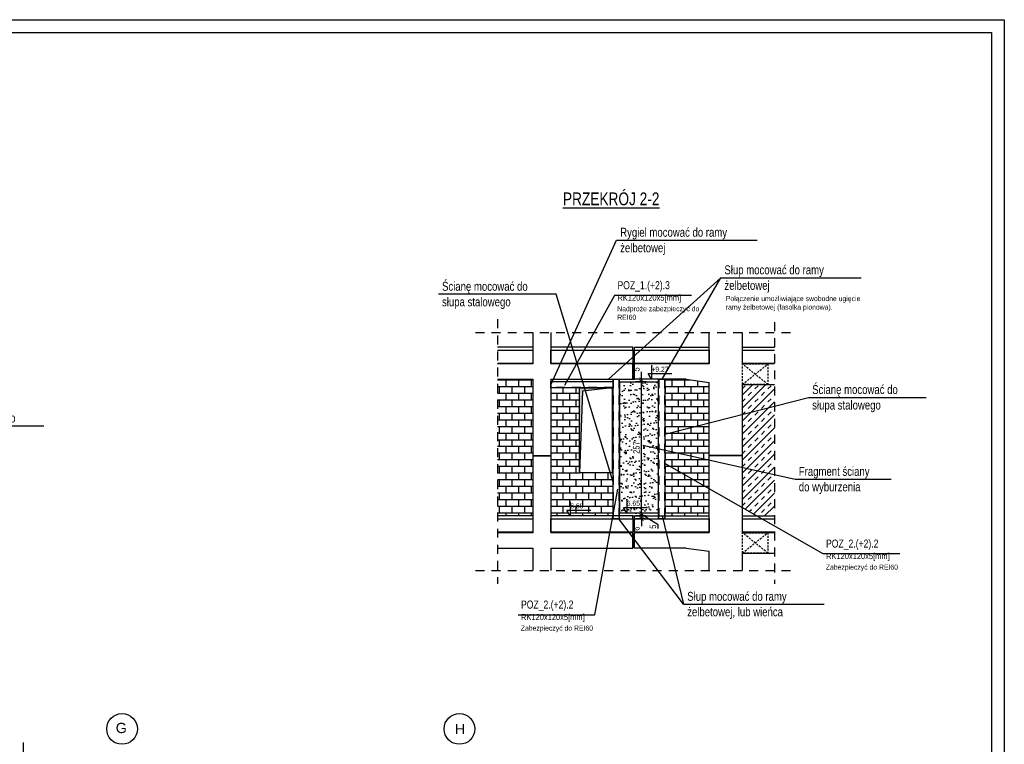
# Model space of a CAD drawing. Header units: metres. Extents: x -2787 to 2213, y 38 to 4347.
# Tile 14 of 14: x 287 to 2213, y 2875 to 4292. Entities that reach past the tile are written whole.
import ezdxf
from ezdxf.enums import TextEntityAlignment as Align

# ---------------------------------------------------------------- set-up
doc = ezdxf.new("R2010")
doc.units = ezdxf.units.M
doc.header["$LTSCALE"] = 50
doc.header["$MEASUREMENT"] = 0
for name, pattern in [('DO', [1, 0.5, -0.24, 0.02, -0.24]), ('DP', [0.63, 0.35, -0.28]), ('MP', [0.125, 0.075, -0.05])]:
    doc.linetypes.add(name, pattern=pattern)
for name, color, linetype in [('A_ściany', 7, 'Continuous'), ('BZ_lpd', 1, 'DP'), ('BZ_lpm', 1, 'MP'), ('BZ_odn', 1, 'Continuous'), ('BZ_osd', 1, 'DO'), ('BZ_ram', 2, 'Continuous'), ('BZ_szr', 1, 'Continuous'), ('BZ_txc', 1, 'Continuous'), ('BZ_txg', 3, 'Continuous'), ('BZ_txs', 2, 'Continuous'), ('BZ_wym', 1, 'Continuous')]:
    doc.layers.add(name, color=color, linetype=linetype)
doc.styles.add('BIKTC', font='bikromsw.shx', dxfattribs={"width": 0.8})
doc.styles.add('BIKTG', font='bikromsw.shx', dxfattribs={"width": 0.8})
doc.styles.add('BIKTS', font='bikromsw.shx', dxfattribs={"width": 0.8})
doc.styles.add('BIKWYM', font='bikromsw.shx', dxfattribs={"width": 0.8})
doc.styles.add('GENERATED_STYLE_1', font='arial.ttf')
doc.dimstyles.new('BZ_BGR_50', dxfattribs={"dimscale": 0.5, "dimtxt": 25, "dimasz": 1.666667, "dimexe": 0, "dimexo": 0, "dimgap": 0, "dimtad": 0, "dimdec": 1, "dimrnd": 0.5, "dimzin": 9, "dimdsep": 46, "dimtxsty": 'BIKWYM', "dimblk": 'NONE', "dimcen": 0, "dimse1": 1, "dimse2": 1, "dimclrd": 256, "dimclre": 256, "dimclrt": 7, "dimadec": 0, "dimazin": 0, "dimtfac": 0.033333, "dimtdec": 1, "dimtmove": 0, "dimatfit": 3, "dimldrblk": 'NONE', "dimfxl": 1, "dimtvp": 0.8, "dimtolj": 1, "dimarcsym": 0})
doc.dimstyles.new('BZ_KP_50', dxfattribs={"dimscale": 0.5, "dimtxt": 25, "dimasz": 16, "dimexe": 24, "dimexo": 0, "dimgap": 0, "dimtad": 0, "dimdec": 1, "dimrnd": 0.5, "dimzin": 9, "dimdsep": 46, "dimtxsty": 'BIKWYM', "dimblk": 'ARCHTICK', "dimblk1": 'ARCHTICK', "dimblk2": 'WYM-KP', "dimcen": 0, "dimdle": 20, "dimclrd": 256, "dimclre": 256, "dimclrt": 7, "dimadec": 0, "dimazin": 0, "dimtfac": 0.033333, "dimtdec": 1, "dimtmove": 0, "dimatfit": 3, "dimfxl": 1, "dimtvp": 0.8, "dimtfillclr": 256, "dimtolj": 1, "dimarcsym": 0})
pattern_1 = [(0, (0, 0), (3e-15, 13), []), (90, (0, 0), (-25, 7e-15), [13, -13]), (90, (13, -3e-15), (-25, 7e-15), [-13, 13])]

# ---------------------------------------------------------------- blocks, each defined once
blk = doc.blocks.new('_None')
blk = doc.blocks.new('_ArchTick')
at = {"color": 0, "linetype": 'ByBlock', "const_width": 0.15}
blk.add_lwpolyline([(-0.5, -0.5), (0.5, 0.5)], dxfattribs=at)
blk = doc.blocks.new('*D275')
at = {"layer": 'BZ_wym', "lineweight": -2}
for p, q in [((1510.7, 3322.1), (1491, 3322.1)), ((1510.7, 3316.1), (1491, 3316.1)), ((1503, 3322.1), (1503, 3330.1)), ((1503, 3322.1), (1503, 3316.1)), ((1503, 3316.1), (1503, 3301.9))]:
    blk.add_line(p, q, dxfattribs=at)
at = {"layer": 'Defpoints', "color": 0}
for p in [(1503, 3316.1), (1510.7, 3322.1), (1510.7, 3316.1)]:
    blk.add_point(p, dxfattribs=at)
at = {"layer": 'BZ_wym', "lineweight": -2, "xscale": 8, "yscale": 8, "zscale": 8}
for p, rotation in [((1503, 3322.1), 270), ((1503, 3316.1), 90)]:
    blk.add_blockref('_ArchTick', p, dxfattribs=dict(at, rotation=rotation))
at = {"layer": 'BZ_wym', "color": 7, "insert": (1493, 3297), "char_height": 12.5, "attachment_point": 5, "rotation": 90, "style": 'BIKWYM'}
blk.add_mtext('\\A1;6', dxfattribs=at)
blk = doc.blocks.new('WYM-KP')
blk.add_hatch(color=256).paths.add_polyline_path([(-3, 0, 1), (3, 0, 1)])
blk.add_circle((0, 0), 3)
blk = doc.blocks.new('*D276')
at = {"layer": 'BZ_wym', "lineweight": -2}
for p, q in [((1503, 3327.1), (1503, 3335.1)), ((1510.7, 3327.1), (1491, 3327.1)), ((1510.7, 3322.1), (1491, 3322.1)), ((1503, 3322.1), (1503, 3327.1)), ((1535.4, 3304.2), (1503, 3324.6)), ((1503, 3322.1), (1503, 3314.1)), ((1535.4, 3297.6), (1535.4, 3304.2))]:
    blk.add_line(p, q, dxfattribs=at)
at = {"layer": 'Defpoints', "color": 0}
for p in [(1503, 3327.1), (1510.7, 3327.1), (1510.7, 3322.1)]:
    blk.add_point(p, dxfattribs=at)
at = {"layer": 'BZ_wym', "lineweight": -2, "xscale": 8, "yscale": 8, "zscale": 8}
for p, rotation in [((1503, 3327.1), 270), ((1503, 3322.1), 90)]:
    blk.add_blockref('_ArchTick', p, dxfattribs=dict(at, rotation=rotation))
at = {"layer": 'BZ_wym', "color": 7, "insert": (1525.4, 3300.9), "char_height": 12.5, "attachment_point": 5, "rotation": 90, "style": 'BIKWYM'}
blk.add_mtext('\\A1;5', dxfattribs=at)
blk = doc.blocks.new('*D277')
at = {"layer": 'BZ_wym', "lineweight": -2}
for p, q in [((1513, 3584.1), (1491, 3584.1)), ((1503, 3317.1), (1503, 3594.1)), ((1510.7, 3327.1), (1491, 3327.1))]:
    blk.add_line(p, q, dxfattribs=at)
at = {"layer": 'Defpoints', "color": 0}
for p in [(1503, 3584.1), (1513, 3584.1), (1510.7, 3327.1)]:
    blk.add_point(p, dxfattribs=at)
at = {"layer": 'BZ_wym', "lineweight": -2, "xscale": 8, "yscale": 8, "zscale": 8}
for p, rotation in [((1503, 3584.1), 90), ((1503, 3327.1), 270)]:
    blk.add_blockref('_ArchTick', p, dxfattribs=dict(at, rotation=rotation))
at = {"layer": 'BZ_wym', "color": 7, "insert": (1493, 3455.6), "char_height": 12.5, "attachment_point": 5, "rotation": 90, "style": 'BIKWYM'}
blk.add_mtext('\\A1;257', dxfattribs=at)
blk = doc.blocks.new('*D278')
at = {"layer": 'BZ_wym', "lineweight": -2}
for p, q in [((1503, 3589.1), (1503, 3603.8)), ((1513, 3589.1), (1491, 3589.1)), ((1513, 3584.1), (1491, 3584.1)), ((1503, 3584.1), (1503, 3589.1)), ((1503, 3584.1), (1503, 3576.1))]:
    blk.add_line(p, q, dxfattribs=at)
at = {"layer": 'Defpoints', "color": 0}
for p in [(1503, 3589.1), (1513, 3589.1), (1513, 3584.1)]:
    blk.add_point(p, dxfattribs=at)
at = {"layer": 'BZ_wym', "lineweight": -2, "xscale": 8, "yscale": 8, "zscale": 8}
for p, rotation in [((1503, 3589.1), 270), ((1503, 3584.1), 90)]:
    blk.add_blockref('_ArchTick', p, dxfattribs=dict(at, rotation=rotation))
at = {"layer": 'BZ_wym', "color": 7, "insert": (1493, 3608.4), "char_height": 12.5, "attachment_point": 5, "rotation": 90, "style": 'BIKWYM'}
blk.add_mtext('\\A1;5', dxfattribs=at)
blk = doc.blocks.new('dfgdfgdfgfd')
at = {"layer": 'BZ_lpd'}
for p, q in [((1486.3, 3589.1), (1489.3, 3589.1)), ((1486.3, 3322.1), (1489.3, 3322.1))]:
    blk.add_line(p, q, dxfattribs=at)
at = {"layer": 'BZ_txs'}
for p, q in [((1486.3, 3619.1), (1486.3, 3589.1)), ((1489.3, 3589.1), (1489.3, 3619.1)), ((1590.3, 3589.1), (1489.3, 3589.1)), ((1486.3, 3289.1), (1486.3, 3259.1)), ((1489.3, 3259.1), (1489.3, 3289.1)), ((1590.3, 3259.1), (1489.3, 3259.1))]:
    blk.add_line(p, q, dxfattribs=at)
at = {"layer": 'BZ_txs', "color": 1}
for points in [[(1486.3, 3646.1), (1486.3, 3652.1), (1325.3, 3652.1)], [(1489.3, 3646.1), (1489.3, 3652.1), (1635.3, 3652.1)], [(1486.3, 3316.1), (1486.3, 3322.1), (1325.3, 3322.1)], [(1489.3, 3316.1), (1489.3, 3322.1), (1635.3, 3322.1)]]:
    blk.add_lwpolyline(points, dxfattribs=at)
at = {"layer": 'BZ_txs'}
for points in [[(1486.3, 3620.1), (1325.3, 3620.1), (1325.3, 3646.1), (1486.3, 3646.1), (1486.3, 3620.1)], [(1635.3, 3620.1), (1489.3, 3620.1), (1489.3, 3646.1), (1635.3, 3646.1), (1635.3, 3620.1)], [(1486.3, 3619.1), (1325.3, 3619.1)], [(1325.3, 3589.1), (1486.3, 3589.1), (1486.3, 3619.1)], [(1635.3, 3619.1), (1489.3, 3619.1)], [(1590.3, 3589.1), (1635.3, 3582.8)], [(1486.3, 3290.1), (1325.3, 3290.1), (1325.3, 3316.1), (1486.3, 3316.1), (1486.3, 3290.1)], [(1635.3, 3290.1), (1489.3, 3290.1), (1489.3, 3316.1), (1635.3, 3316.1), (1635.3, 3290.1)], [(1486.3, 3289.1), (1325.3, 3289.1)], [(1325.3, 3259.1), (1486.3, 3259.1), (1486.3, 3289.1)], [(1635.3, 3289.1), (1489.3, 3289.1)], [(1590.3, 3259.1), (1635.3, 3252.8)]]:
    blk.add_lwpolyline(points, dxfattribs=at)

msp = doc.modelspace()

# ---------------------------------------------------------------- hatches: boundary and pattern name
at = {"layer": 'BZ_lpd'}
msp.add_hatch(color=256, dxfattribs=at).paths.add_polyline_path([(1381.44, 3572.59), (1381.44, 3405.99), (1387.29, 3565.92), (1445.84, 3572.59)])
at = {"layer": 'BZ_szr'}
h = msp.add_hatch(dxfattribs=at)
h.set_pattern_fill('BIK_CEGLA_1', color=256, scale=2, style=0, pattern_type=2)
h.set_pattern_definition(pattern_1)
h.paths.add_polyline_path([(1221.03, 3322.11), (1290.34, 3322.11), (1290.34, 3439.11), (1325.34, 3439.11), (1325.34, 3440.11), (1290.34, 3440.11), (1290.34, 3589.11), (1221.03, 3589.11)])
h = msp.add_hatch(dxfattribs=at)
h.set_pattern_fill('BIK_GRUNT_PIASEK', color=256, scale=3, style=0, pattern_type=2)
h.set_pattern_definition([(37.5, (-1847.149, 1591.64), (-0.562734, 17.34086), [0, -13.68, 0, -15.3, 0, -14.64]), (7.5, (-1847.149, 1591.64), (15.93136, 25.39673), [0, -7.38, 0, -12.33, 0, -4.74]), (327.5, (-1858.249, 1591.64), (28.02677, 0.051254), [0, -4.5, 0, -16.2, 0, -21.15]), (317.5, (-1858.249, 1591.64), (27.0547, 7.89949), [0, -2.25, 0, -10.62, 0, -12.15])])
h.paths.add_polyline_path([(1460.84, 3584.11), (1535.84, 3584.11), (1535.84, 3327.11), (1460.84, 3327.11)])
h = msp.add_hatch(dxfattribs=at)
h.set_pattern_fill('BIK_CEGLA_1', color=256, scale=2, style=0, pattern_type=2)
h.set_pattern_definition(pattern_1)
h.paths.add_polyline_path([(1635.34, 3439.11), (1635.34, 3440.11), (1635.34, 3582.8), (1590.34, 3589.11), (1548.34, 3589.11), (1548.34, 3322.11), (1635.34, 3322.11)])
h = msp.add_hatch(dxfattribs=at)
h.set_pattern_fill('BIK_CEGLA_1', color=256, scale=2, style=0, pattern_type=2)
h.set_pattern_definition(pattern_1)
h.paths.add_polyline_path([(1381.44, 3572.59), (1325.34, 3572.59), (1325.34, 3440.11), (1325.34, 3439.11), (1325.34, 3322.11), (1363.61, 3322.11), (1357.2, 3333.38), (1363.61, 3333.38), (1363.61, 3322.11), (1447.05, 3322.11), (1447.34, 3323.69), (1447.34, 3572.59), (1445.84, 3572.59), (1445.84, 3405.99), (1381.44, 3405.99)])
h.paths.add_polyline_path([(1362.47, 3334.16), (1391.47, 3334.16), (1391.47, 3349.16), (1362.47, 3349.16)], flags=24)
h = msp.add_hatch(dxfattribs=at)
h.set_pattern_fill('BIK_ZELBET', color=256, scale=90, angle=45, style=0, pattern_type=2)
h.set_pattern_definition([(45, (0, 0), (-12.72792, 12.72792), []), (45, (-6.364, 6.364), (-12.72792, 12.72792), [9, -9])])
h.paths.add_polyline_path([(1700.34, 3440.11), (1635.34, 3440.11), (1635.34, 3439.11), (1700.34, 3439.11), (1700.34, 3337.94), (1728.09, 3322.11), (1762.91, 3322.11), (1762.91, 3579.11), (1700.34, 3579.11)])

# ---------------------------------------------------------------- linework, layer by layer
at = {"color": 3}
for points in [[(1447.34, 3572.59), (1325.34, 3572.59), (1325.34, 3584.59), (1447.34, 3584.59), (1447.34, 3572.59)], [(1447.34, 3589.11), (1447.34, 3589.11), (1459.34, 3589.11), (1459.34, 3316.11), (1447.34, 3316.11), (1447.34, 3589.11)], [(1536.34, 3589.11), (1536.34, 3589.11), (1548.34, 3589.11), (1548.34, 3316.11), (1536.34, 3316.11), (1536.34, 3589.11)]]:
    msp.add_lwpolyline(points, dxfattribs=at)
at = {"color": 3, "linetype": 'DP'}
for points in [[(1447.34, 3584.09), (1325.34, 3584.09)], [(1447.84, 3589.11), (1447.84, 3316.11)], [(1458.84, 3589.11), (1458.84, 3316.11)], [(1536.84, 3589.11), (1536.84, 3316.11)], [(1547.84, 3589.11), (1547.84, 3316.11)], [(1447.34, 3573.09), (1325.34, 3573.09)]]:
    msp.add_lwpolyline(points, dxfattribs=at)
at = {"color": 1}
for points in [[(1460.84, 3584.11), (1535.84, 3584.11), (1535.84, 3327.11), (1460.84, 3327.11)], [(1381.44, 3572.59), (1445.84, 3572.59), (1445.84, 3405.99), (1381.44, 3405.99)]]:
    msp.add_lwpolyline(points, close=True, dxfattribs=at)
msp.add_lwpolyline([(1445.84, 3572.59), (1387.29, 3565.92), (1381.44, 3405.99), (1381.44, 3572.59), (1445.84, 3572.59)], dxfattribs=at)
at = {"layer": 'A_ściany', "color": 30, "linetype": 'Continuous', "lineweight": 13}
for p, q in [((1381.44, 3572.59), (1445.84, 3572.59)), ((1381.44, 3572.59), (1381.44, 3405.99)), ((1445.84, 3405.99), (1381.44, 3405.99))]:
    msp.add_line(p, q, dxfattribs=at)
at = {"layer": 'BZ_lpd'}
for p, q in [((1221.03, 3706.42), (1221.03, 3189.19)), ((1762.91, 3701.06), (1762.91, 3189.19)), ((1178.22, 3680.52), (1805.72, 3680.52)), ((1325.34, 3440.11), (1325.34, 3439.11)), ((1635.34, 3440.11), (1635.34, 3439.11)), ((1178.22, 3215.09), (1805.72, 3215.09))]:
    msp.add_line(p, q, dxfattribs=at)
at = {"layer": 'BZ_lpd', "ltscale": 3}
msp.add_lwpolyline([(293.38, 2878.55), (293.38, 1154.32)], dxfattribs=at)
at = {"layer": 'BZ_lpm'}
for p, q in [((1700.34, 3579.11), (1750.34, 3619.11)), ((1750.34, 3579.11), (1700.34, 3619.11)), ((1700.34, 3249.11), (1750.34, 3289.11)), ((1750.34, 3249.11), (1700.34, 3289.11))]:
    msp.add_line(p, q, dxfattribs=at)
for points in [[(1750.34, 3619.11), (1750.34, 3579.11), (1700.34, 3579.11), (1700.34, 3619.11)], [(1750.34, 3289.11), (1750.34, 3249.11), (1700.34, 3249.11), (1700.34, 3289.11)]]:
    msp.add_lwpolyline(points, close=True, dxfattribs=at)
at = {"layer": 'BZ_odn'}
for p, q in [((1658.16, 3787.72), (1438.34, 3589.11)), ((1585.36, 3149.13), (1458.84, 3316.11))]:
    msp.add_line(p, q, dxfattribs=at)
at = {"layer": 'BZ_osd', "color": 7, "linetype": 'Continuous'}
for centre in [(486.77, 2905.21), (1146.77, 2905.21)]:
    msp.add_circle(centre, 30, dxfattribs=at)
at = {"layer": 'BZ_ram', "color": 1}
msp.add_lwpolyline([(-2787.32, 92.45), (-2787.32, 4292.45), (2212.68, 4292.45), (2212.68, 92.45)], close=True, dxfattribs=at)
at = {"layer": 'BZ_ram'}
msp.add_lwpolyline([(-2637.32, 117.45), (-2637.32, 4267.45), (2187.68, 4267.45), (2187.68, 117.45)], close=True, dxfattribs=at)
at = {"layer": 'BZ_txc'}
for points in [[(1600.55, 3753.28), (1450.19, 3753.28), (1352.56, 3576.98)], [(2008.54, 3247.89), (1858.18, 3247.89), (1548.84, 3424.37)], [(1261.51, 3128.62), (1411.87, 3128.62), (1456.5, 3374.09)]]:
    msp.add_lwpolyline(points, dxfattribs=at)
at = {"layer": 'BZ_txc', "color": 7}
for points in [[(1522.28, 3616.64), (1522.28, 3589.11), (1515.87, 3600.38), (1562.46, 3600.38)], [(1474.19, 3354.64), (1474.19, 3327.11), (1467.79, 3338.38), (1514.37, 3338.38)], [(1363.61, 3349.64), (1363.61, 3322.11), (1357.2, 3333.38), (1403.79, 3333.38)]]:
    msp.add_lwpolyline(points, dxfattribs=at)
at = {"layer": 'BZ_txs'}
for p, q in [((1290.34, 3680.52), (1290.34, 3619.11)), ((1325.34, 3680.52), (1325.34, 3619.11)), ((1635.34, 3619.11), (1635.34, 3680.52)), ((1700.34, 3619.11), (1700.34, 3680.52)), ((1290.34, 3589.11), (1290.34, 3440.11)), ((1325.34, 3589.11), (1325.34, 3440.11)), ((1635.34, 3440.11), (1635.34, 3582.8)), ((1700.34, 3440.11), (1700.34, 3579.11)), ((1290.34, 3440.11), (1325.34, 3440.11)), ((1290.34, 3439.11), (1290.34, 3289.11)), ((1290.34, 3439.11), (1325.34, 3439.11)), ((1325.34, 3439.11), (1325.34, 3289.11)), ((1700.34, 3440.11), (1635.34, 3440.11)), ((1635.34, 3289.11), (1635.34, 3439.11)), ((1700.34, 3439.11), (1635.34, 3439.11)), ((1700.34, 3289.11), (1700.34, 3439.11)), ((1290.34, 3259.11), (1290.34, 3215.09)), ((1325.34, 3259.11), (1325.34, 3215.09)), ((1635.34, 3215.09), (1635.34, 3252.8)), ((1700.34, 3215.09), (1700.34, 3249.11))]:
    msp.add_line(p, q, dxfattribs=at)
at = {"layer": 'BZ_txs', "color": 1}
for points in [[(1290.34, 3652.11), (1221.03, 3652.11)], [(1700.34, 3652.11), (1762.91, 3652.11)], [(1290.34, 3322.11), (1221.03, 3322.11)], [(1700.34, 3322.11), (1762.91, 3322.11)]]:
    msp.add_lwpolyline(points, dxfattribs=at)
at = {"layer": 'BZ_txs'}
for points in [[(1221.03, 3646.11), (1290.34, 3646.11), (1290.34, 3620.11)], [(1762.91, 3620.11), (1700.34, 3620.11), (1700.34, 3646.11), (1762.91, 3646.11)], [(1290.34, 3620.11), (1221.03, 3620.11)], [(1290.34, 3619.11), (1221.03, 3619.11)], [(1762.91, 3619.11), (1700.34, 3619.11)], [(1221.03, 3589.11), (1290.34, 3589.11)], [(1700.34, 3579.11), (1762.91, 3579.11)], [(1221.03, 3316.11), (1290.34, 3316.11), (1290.34, 3290.11)], [(1762.91, 3290.11), (1700.34, 3290.11), (1700.34, 3316.11), (1762.91, 3316.11)], [(1290.34, 3290.11), (1221.03, 3290.11)], [(1290.34, 3289.11), (1221.03, 3289.11)], [(1762.91, 3289.11), (1700.34, 3289.11)], [(1221.03, 3259.11), (1290.34, 3259.11)], [(1700.34, 3249.11), (1762.91, 3249.11)]]:
    msp.add_lwpolyline(points, dxfattribs=at)

# ---------------------------------------------------------------- block references
at = {"layer": 'BZ_txc'}
msp.add_blockref('dfgdfgdfgfd', (0, 0), dxfattribs=at)

# ---------------------------------------------------------------- texts
at = {"layer": 'BZ_osd', "color": 7, "linetype": 'Continuous', "style": 'GENERATED_STYLE_1'}
for tag, p in [('G', (485.27, 2907.14)), ('H', (1147.75, 2905.21))]:
    msp.add_attdef(tag, text='C', height=20, dxfattribs=at).set_placement(p, align=Align.MIDDLE_CENTER)
at = {"layer": 'BZ_txc', "color": 7, "style": 'BIKTC', "width": 0.8}
for s, p in [('+9.27', (1522.11, 3603.66)), ('6.65', (1474.03, 3341.66)), ('6.60', (1363.44, 3336.66))]:
    msp.add_text(s, height=10, dxfattribs=at).set_placement(p)
at = {"layer": 'BZ_txc', "char_height": 10, "attachment_point": 1, "style": 'BIKTC'}
for s, insert, width in [('Połączenie umożliwiające swobodne ugięcie ramy żelbetowej (fasolka pionowa).', (1667.95, 3752), 233.103), ('Nadproże zabezpieczyć do REI60', (1455.55, 3732.13), 149.4889), ('Zabezpieczyć do REI60', (1863.53, 3226.74), 149.4889), ('Zabezpieczyć do REI60', (1266.86, 3107.47), 149.4889)]:
    msp.add_mtext(s, dxfattribs=dict(at, insert=insert, width=width))
at = {"layer": 'BZ_txg', "style": 'BIKTG', "width": 0.8}
msp.add_text('%%uPRZEKRÓJ 2-2', height=25, dxfattribs=at).set_placement((1349.31, 3929.6))
at = {"layer": 'BZ_txs', "style": 'BIKTS', "width": 0.8}
for s, p in [('Rygiel mocować do ramy ', (1461.23, 3867.92)), ('żelbetowej', (1461.23, 3837.56)), ('Słup mocować do ramy ', (1665.16, 3794.45)), ('Ścianę mocować do ', (1112.74, 3762.24)), ('żelbetowej', (1665.16, 3764.09)), ('słupa stalowego', (1112.74, 3731.88)), ('Ścianę mocować do ', (1836.82, 3560.31)), ('słupa stalowego', (1836.82, 3529.96)), ('Ścianę mocować do ', (110.81, 3504.72)), ('Fragment ściany ', (1810.69, 3400.34)), ('do wyburzenia', (1810.69, 3369.99)), ('Słup mocować do ramy ', (1592.36, 3155.86)), ('żelbetowej, lub wieńca', (1592.36, 3125.51))]:
    msp.add_text(s, height=17.5, dxfattribs=at).set_placement(p)
at = {"layer": 'BZ_txs', "char_height": 15.75, "width": 244.3375, "attachment_point": 1, "style": 'BIKTS'}
for s, insert in [('POZ_1.(+2).3^J{\\H0.7619x;RK120x120x5[mm]}', (1455.92, 3781.04)), ('POZ_2.(+2).2^J{\\H0.7619x;RK120x120x5[mm]}', (1863.91, 3275.65)), ('POZ_2.(+2).2^J{\\H0.7619x;RK120x120x5[mm]}', (1267.24, 3156.38))]:
    msp.add_mtext(s, dxfattribs=dict(at, insert=insert))

# ---------------------------------------------------------------- dimensions: what is measured, and where the dimension line sits
at = {"layer": 'BZ_wym'}
for base, p1, p2, picture, middle in [((1503.04, 3589.11), (1512.96, 3584.11), (1512.96, 3589.11), '*D278', (1493.04, 3608.45)), ((1503.04, 3584.11), (1510.68, 3327.11), (1512.96, 3584.11), '*D277', (1493.04, 3455.61)), ((1503.04, 3316.11), (1510.68, 3322.11), (1510.68, 3316.11), '*D275', (1493.04, 3297.02))]:
    dim = msp.add_linear_dim(base=base, p1=p1, p2=p2, angle=90, dimstyle='BZ_KP_50', override={"dimdec": 0, "dimrnd": 1, "dimatfit": 1}, dxfattribs=at)
    dim.commit()
    dim.dimension.update_dxf_attribs({"geometry": picture, "text_midpoint": middle})
dim = msp.add_linear_dim(base=(1503.04, 3327.11), p1=(1510.68, 3322.11), p2=(1510.68, 3327.11), angle=90, dimstyle='BZ_KP_50', override={"dimdec": 0, "dimrnd": 1, "dimtmove": 1, "dimatfit": 1}, dxfattribs=at)
dim.commit()
dim.dimension.update_dxf_attribs({"geometry": '*D276', "text_midpoint": (1535.38, 3304.22), "dimtype": 160})

# ---------------------------------------------------------------- leaders
at = {"layer": 'BZ_odn'}
for points in [[(1325.34, 3578.59), (1454.23, 3861.19), (1728.9, 3861.19)], [(1543.34, 3589.11), (1658.16, 3787.72), (1932.83, 3787.72)], [(1447.34, 3387.83), (1335.74, 3755.51), (1105.74, 3755.51)], [(1548.34, 3482.12), (1829.82, 3553.58), (2059.82, 3553.58)], [(-158.67, 3426.52), (103.81, 3497.99), (333.81, 3497.99)], [(1505.4, 3460.32), (1803.69, 3393.61), (1991.45, 3393.61)], [(1543.34, 3322.11), (1585.36, 3149.13), (1860.02, 3149.13)]]:
    msp.add_leader(points, dimstyle='BZ_BGR_50', dxfattribs=at)

doc.saveas('drawing.dxf')
